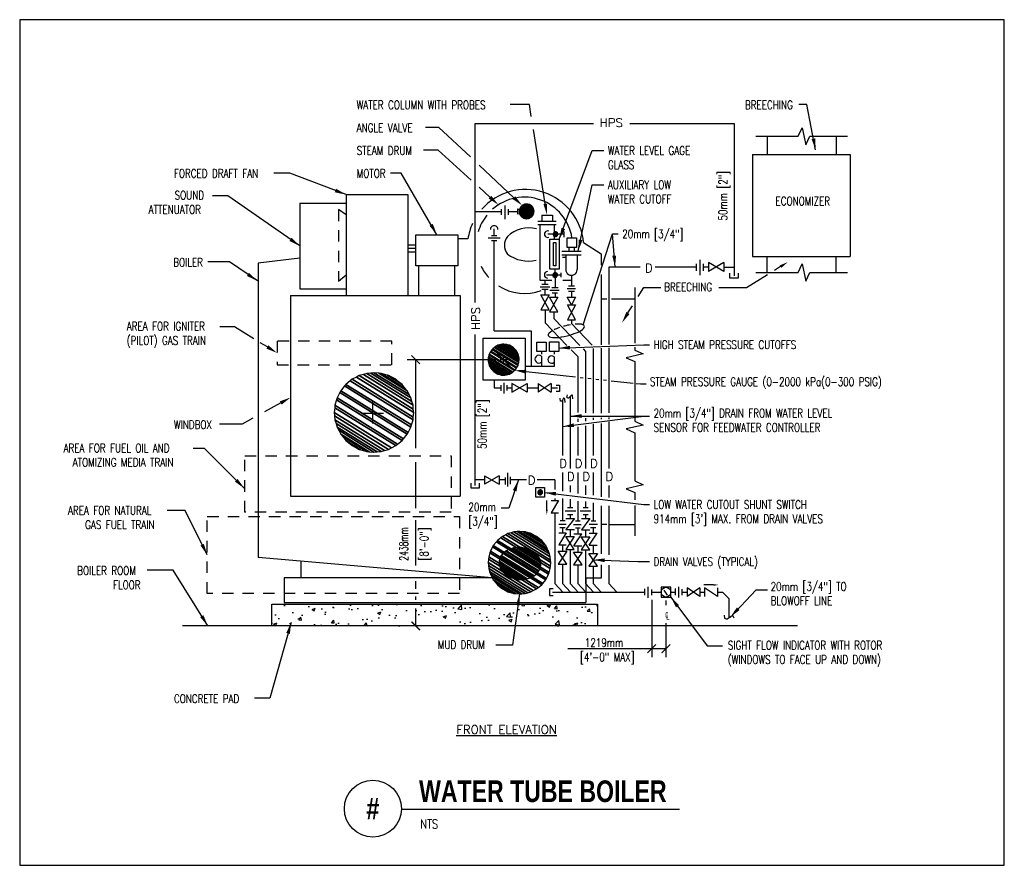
# Model space of a CAD drawing. Header units: inches. Extents: x -1.5 to 9.3, y 0.1 to 9.4.
import ezdxf
from ezdxf.enums import TextEntityAlignment as Align

# ---------------------------------------------------------------- set-up
doc = ezdxf.new("R2010")
doc.units = ezdxf.units.IN
doc.header["$MEASUREMENT"] = 0
doc.linetypes.add('CENTER2', pattern=[1.125, 0.75, -0.125, 0.125, -0.125])
doc.linetypes.add('HIDDEN2', pattern=[0.1875, 0.125, -0.0625])
for name, color, linetype in [('M-DETL-CNTR', 2, 'CENTER2'), ('M-DETL-DIMS', 1, 'Continuous'), ('M-DETL-HEVY', 5, 'Continuous'), ('M-DETL-MEDM', 4, 'Continuous'), ('M-DETL-TEXT', 2, 'Continuous'), ('M-DETL-THIN', 2, 'Continuous')]:
    doc.layers.add(name, color=color, linetype=linetype)
doc.styles.add('BOLD', font='bold.shx', dxfattribs={"width": 0.9})
doc.styles.add('Romans', font='romans.shx', dxfattribs={"width": 0.75})
doc.dimstyles.new('VA-Lead', dxfattribs={"dimtxt": 0.09375, "dimasz": 0.125, "dimexe": 0.125, "dimexo": 0.03125, "dimgap": 0.02, "dimtad": 1, "dimdec": 5, "dimzin": 0, "dimdsep": 46, "dimlunit": 4, "dimtxsty": 'Romans', "dimcen": 0.125, "dimclrd": 256, "dimclre": 256, "dimclrt": 256, "dimadec": 0, "dimazin": 0, "dimtfac": 1, "dimtdec": 5, "dimtofl": 0, "dimtmove": 0, "dimatfit": 3, "dimfxl": 1, "dimfrac": 2, "dimtolj": 1, "dimtzin": 0, "dimlwd": -1, "dimlwe": -1, "dimarcsym": 0})

# ---------------------------------------------------------------- blocks, each defined once
blk = doc.blocks.new('_ArchTick')
at = {"color": 0, "linetype": 'ByBlock', "const_width": 0.15}
blk.add_lwpolyline([(-0.5, -0.5), (0.5, 0.5)], dxfattribs=at)

msp = doc.modelspace()

# ---------------------------------------------------------------- hatches: boundary and pattern name
at = {"layer": 'M-DETL-HEVY'}
h = msp.add_hatch(dxfattribs=at)
h.set_pattern_fill('AR-CONC', color=253, scale=0.05)
h.paths.add_polyline_path([(1.302, 2.991), (4.866, 2.991), (4.866, 2.755), (1.302, 2.755)])

# ---------------------------------------------------------------- linework, layer by layer
at = {"layer": 'M-DETL-CNTR'}
for p, q in [((3.879, 5.669), (3.801, 5.669)), ((3.839, 5.634), (3.839, 5.704)), ((2.405, 5.209), (2.405, 4.971)), ((2.526, 5.079), (2.301, 5.079))]:
    msp.add_line(p, q, dxfattribs=at)
at = {"layer": 'M-DETL-DIMS'}
for p, q in [((3.77, 5.669), (2.783, 5.669)), ((2.877, 4.702), (2.877, 5.669)), ((2.877, 4.043), (2.877, 4.546)), ((2.877, 3.415), (2.877, 3.911)), ((2.877, 3.159), (2.877, 3.246)), ((2.877, 3.04), (2.877, 3.075)), ((5.46, 3.04), (5.46, 2.411)), ((5.616, 3.032), (5.616, 2.981)), ((2.877, 2.755), (2.877, 2.947)), ((3.116, 2.755), (2.783, 2.755)), ((5.616, 2.784), (5.616, 2.411)), ((5.46, 2.505), (4.544, 2.505)), ((5.616, 2.505), (5.46, 2.505))]:
    msp.add_line(p, q, dxfattribs=at)
msp.add_lwpolyline([(9.32, 9.391), (-1.458, 9.391), (-1.458, 0.134), (9.32, 0.134)], close=True, dxfattribs=at)
at = {"layer": 'M-DETL-HEVY'}
for p, q in [((6.725, 8.115), (6.725, 7.916)), ((7.478, 8.115), (7.478, 7.916)), ((6.562, 7.916), (6.562, 6.8)), ((6.562, 7.916), (7.631, 7.916)), ((7.631, 7.916), (7.631, 6.8)), ((2.115, 7.476), (2.79, 7.476)), ((2.115, 7.476), (2.115, 6.37)), ((2.79, 7.476), (2.79, 6.37)), ((1.609, 7.383), (2.115, 7.383)), ((1.609, 7.383), (1.609, 6.445)), ((2.879, 6.924), (2.795, 6.924)), ((3.448, 6.992), (3.338, 6.992)), ((4.714, 6.951), (4.906, 6.827)), ((2.879, 6.847), (2.795, 6.847)), ((2.879, 6.885), (2.797, 6.885)), ((4.906, 6.827), (4.906, 6.702)), ((6.562, 6.8), (7.631, 6.8)), ((6.725, 6.623), (6.725, 6.8)), ((7.478, 6.623), (7.478, 6.8)), ((1.609, 6.779), (1.152, 6.726)), ((1.152, 6.726), (1.152, 3.502)), ((2.907, 6.697), (2.907, 6.37)), ((3.303, 6.697), (3.303, 6.37)), ((4.906, 6.603), (4.906, 5.831)), ((1.508, 6.37), (1.508, 4.176)), ((1.508, 6.37), (3.364, 6.37)), ((1.609, 6.445), (2.115, 6.445)), ((3.364, 6.37), (3.364, 4.176)), ((4.969, 6.333), (4.906, 6.333)), ((5.271, 6.333), (5.019, 6.333)), ((4.906, 5.794), (4.906, 5.085)), ((4.906, 5.033), (4.906, 5.019)), ((4.906, 4.969), (4.906, 4.168)), ((1.508, 4.176), (3.364, 4.176)), ((4.906, 4.07), (4.906, 3.545)), ((4.969, 3.865), (4.906, 3.865)), ((4.99, 3.865), (5.271, 3.865)), ((3.713, 3.282), (1.152, 3.502)), ((1.621, 3.462), (1.621, 3.282)), ((4.906, 3.422), (4.906, 3.278)), ((1.437, 3.282), (1.437, 3.01)), ((3.713, 3.282), (1.437, 3.282)), ((4.906, 3.278), (4.741, 3.278)), ((4.741, 3.278), (4.741, 3.01)), ((1.302, 2.755), (1.302, 2.991)), ((1.302, 2.991), (4.866, 2.991)), ((1.437, 3.01), (4.741, 3.01)), ((4.866, 2.991), (4.866, 2.755)), ((7.055, 2.755), (0.325, 2.755))]:
    msp.add_line(p, q, dxfattribs=at)
msp.add_lwpolyline([(2.879, 7.037), (3.338, 7.037), (3.338, 6.697), (2.879, 6.697)], close=True, dxfattribs=at)
for points in [[(5.274, 6.458), (5.274, 5.851)], [(5.274, 5.807), (5.274, 5.774), (5.367, 5.732), (5.18, 5.69), (5.274, 5.648), (5.274, 5.206)], [(5.274, 5.206), (5.274, 4.995), (5.367, 4.953), (5.18, 4.911), (5.274, 4.869), (5.274, 4.677)], [(5.274, 4.677), (5.274, 4.341), (5.367, 4.299), (5.18, 4.257), (5.274, 4.215), (5.274, 4.136)], [(5.274, 4.073), (5.274, 3.74)]]:
    msp.add_lwpolyline(points, dxfattribs=at)
for centre, radius, start, end in [((4.079, 6.894), 0.638, 5.0754, 138.5582), ((4.067, 6.921), 0.527, 8.9077, 131.3709), ((4.067, 6.921), 0.527, 141.448, 163.764), ((4.079, 6.894), 0.638, 155.2984, 171.1474), ((4.006, 6.921), 0.158, 142.394, 217.606), ((4.114, 6.775), 0.336, 75.1862, 133.8252), ((4.108, 7.126), 0.377, 233.0454, 283.6261), ((4.067, 6.921), 0.527, 205.8679, 222.1122), ((4.067, 6.921), 0.527, 237.5367, 290.402)]:
    msp.add_arc(centre, radius, start, end, dxfattribs=at)
at = {"layer": 'M-DETL-MEDM'}
for p, q in [((3.527, 8.255), (4.824, 8.255)), ((3.527, 6.295), (3.527, 8.255)), ((5.221, 8.255), (6.364, 8.255)), ((6.364, 8.255), (6.364, 6.587)), ((3.852, 7.356), (3.852, 7.206)), ((3.527, 7.292), (3.814, 7.292)), ((3.814, 7.317), (3.814, 7.253)), ((3.889, 7.317), (3.889, 7.253)), ((3.889, 7.292), (3.992, 7.292)), ((3.992, 7.32), (3.992, 7.264)), ((3.992, 7.32), (4.013, 7.314)), ((3.992, 7.264), (4.013, 7.27)), ((4.258, 7.251), (4.258, 7.182)), ((4.258, 7.251), (4.374, 7.251)), ((4.374, 7.251), (4.374, 7.182)), ((4.413, 7.182), (4.214, 7.182)), ((4.413, 7.144), (4.214, 7.144)), ((4.236, 7.144), (4.236, 6.54)), ((4.392, 7.144), (4.392, 7.061)), ((3.707, 7.03), (3.766, 7.03)), ((3.736, 7.03), (3.736, 7.101)), ((4.325, 7.047), (4.383, 7.047)), ((4.393, 7.023), (4.393, 6.988)), ((4.432, 7.047), (4.5, 7.047)), ((4.5, 7.071), (4.5, 7.01)), ((3.672, 7.002), (3.801, 7.002)), ((3.707, 6.974), (3.766, 6.974)), ((3.736, 5.985), (3.736, 6.974)), ((4.478, 6.858), (4.687, 6.858)), ((4.478, 6.816), (4.687, 6.816)), ((4.52, 6.816), (4.52, 6.659)), ((4.555, 6.898), (4.555, 6.858)), ((4.611, 6.898), (4.611, 6.858)), ((4.644, 6.816), (4.644, 6.655)), ((4.52, 6.789), (4.485, 6.789)), ((5.335, 6.683), (4.99, 6.683)), ((4.99, 6.683), (4.99, 5.835)), ((5.948, 6.683), (5.498, 6.683)), ((5.948, 6.72), (5.948, 6.643)), ((5.986, 6.762), (5.986, 6.595)), ((6.023, 6.72), (6.023, 6.68)), ((6.082, 6.683), (6.023, 6.683)), ((6.082, 6.733), (6.082, 6.633)), ((6.25, 6.733), (6.082, 6.633)), ((6.25, 6.633), (6.082, 6.733)), ((6.25, 6.733), (6.25, 6.633)), ((6.25, 6.683), (6.364, 6.683)), ((4.309, 6.598), (4.378, 6.598)), ((4.4, 6.661), (4.4, 6.62)), ((4.429, 6.598), (4.465, 6.598)), ((4.465, 6.621), (4.465, 6.574)), ((4.582, 6.593), (4.582, 6.476)), ((6.023, 6.677), (6.023, 6.64)), ((6.312, 6.617), (6.312, 6.565)), ((6.412, 6.565), (6.412, 6.617)), ((4.236, 6.54), (4.366, 6.54)), ((4.241, 6.468), (4.346, 6.468)), ((4.259, 6.496), (4.328, 6.496)), ((4.294, 6.496), (4.294, 6.54)), ((4.402, 6.57), (4.402, 6.458)), ((4.488, 6.54), (4.582, 6.54)), ((4.55, 6.476), (4.614, 6.476)), ((6.312, 6.565), (6.412, 6.565)), ((4.248, 6.378), (4.339, 6.378)), ((4.339, 6.378), (4.248, 6.214)), ((4.339, 6.214), (4.248, 6.378)), ((4.259, 6.44), (4.328, 6.44)), ((4.294, 6.378), (4.294, 6.44)), ((4.344, 6.43), (4.449, 6.43)), ((4.369, 6.458), (4.435, 6.458)), ((4.372, 6.402), (4.431, 6.402)), ((4.402, 6.402), (4.402, 6.355)), ((4.534, 6.448), (4.627, 6.448)), ((4.55, 6.42), (4.614, 6.42)), ((4.582, 6.42), (4.582, 6.352)), ((4.343, 6.355), (4.434, 6.355)), ((4.434, 6.355), (4.343, 6.191)), ((4.434, 6.191), (4.343, 6.355)), ((4.536, 6.352), (4.628, 6.352)), ((4.582, 6.27), (4.536, 6.352)), ((4.537, 6.27), (4.628, 6.27)), ((4.628, 6.27), (4.537, 6.106)), ((4.628, 6.106), (4.537, 6.27)), ((4.628, 6.352), (4.582, 6.27)), ((4.248, 6.214), (4.339, 6.214)), ((4.294, 6.214), (4.294, 6.072)), ((4.343, 6.191), (4.434, 6.191)), ((4.388, 6.191), (4.388, 6.12)), ((4.533, 5.825), (4.294, 6.072)), ((4.388, 6.12), (4.675, 5.823)), ((4.537, 6.106), (4.628, 6.106)), ((4.583, 6.106), (4.583, 6.065)), ((4.583, 6.065), (4.807, 5.828)), ((3.527, 4.29), (3.527, 5.946)), ((3.736, 5.985), (4.14, 5.985)), ((4.14, 5.985), (4.14, 5.593)), ((3.916, 5.592), (3.72, 5.789)), ((4.253, 5.757), (4.253, 5.729)), ((4.391, 5.76), (4.391, 5.729)), ((4.652, 5.702), (4.579, 5.777)), ((4.71, 5.787), (4.737, 5.76)), ((4.737, 5.76), (4.737, 5.088)), ((4.821, 5.791), (4.821, 5.084)), ((4.99, 5.797), (4.99, 5.088)), ((4.253, 5.709), (4.253, 5.593)), ((4.391, 5.7), (4.391, 5.593)), ((4.652, 5.702), (4.652, 5.092)), ((4.391, 5.593), (4.075, 5.593)), ((3.735, 5.443), (3.735, 5.361)), ((3.842, 5.416), (3.842, 5.3)), ((3.875, 5.391), (3.875, 5.33)), ((3.929, 5.409), (3.929, 5.314)), ((3.929, 5.314), (4.098, 5.409)), ((4.098, 5.314), (3.929, 5.409)), ((4.098, 5.409), (4.098, 5.314)), ((4.219, 5.409), (4.219, 5.314)), ((4.359, 5.409), (4.219, 5.314)), ((4.219, 5.409), (4.359, 5.314)), ((4.359, 5.409), (4.359, 5.314)), ((4.413, 5.391), (4.451, 5.391)), ((4.451, 5.391), (4.451, 5.321)), ((3.735, 5.361), (3.81, 5.361)), ((3.81, 5.389), (3.81, 5.329)), ((3.875, 5.361), (3.929, 5.361)), ((4.098, 5.361), (4.219, 5.361)), ((4.359, 5.361), (4.428, 5.361)), ((4.451, 5.321), (4.413, 5.321)), ((4.484, 5.229), (4.484, 4.62)), ((4.568, 5.267), (4.568, 4.476)), ((4.652, 5.021), (4.652, 4.99)), ((4.737, 5.027), (4.737, 4.996)), ((4.821, 5.032), (4.821, 5.01)), ((4.821, 4.964), (4.821, 4.62)), ((4.99, 5.037), (4.99, 5.019)), ((4.99, 4.99), (4.99, 4.476)), ((4.652, 4.935), (4.652, 4.62)), ((4.737, 4.946), (4.737, 4.476)), ((3.883, 4.429), (3.883, 4.351)), ((4.484, 4.435), (4.484, 4.23)), ((4.652, 4.435), (4.652, 4.203)), ((4.821, 4.435), (4.821, 4.185)), ((3.479, 4.319), (3.479, 4.265)), ((3.631, 4.353), (3.527, 4.353)), ((3.576, 4.265), (3.576, 4.319)), ((3.631, 4.397), (3.631, 4.308)), ((3.791, 4.397), (3.631, 4.308)), ((3.631, 4.397), (3.791, 4.308)), ((3.791, 4.397), (3.791, 4.308)), ((3.855, 4.353), (3.791, 4.353)), ((3.855, 4.378), (3.855, 4.303)), ((3.883, 4.351), (3.883, 4.279)), ((3.911, 4.386), (3.911, 4.306)), ((4.091, 4.353), (3.911, 4.353)), ((4.399, 4.353), (4.208, 4.353)), ((4.399, 4.353), (4.399, 4.249)), ((3.479, 4.265), (3.576, 4.265)), ((4.568, 4.291), (4.568, 4.218)), ((4.737, 4.291), (4.737, 4.191)), ((4.99, 4.291), (4.99, 4.16)), ((4.312, 4.027), (4.312, 4.127)), ((4.36, 4.126), (4.439, 4.126)), ((4.439, 4.126), (4.36, 3.994)), ((4.399, 4.151), (4.399, 4.126)), ((4.484, 4.151), (4.484, 3.904)), ((4.568, 4.141), (4.568, 4.047)), ((4.652, 4.122), (4.652, 3.904)), ((4.737, 4.118), (4.737, 4.047)), ((4.821, 4.103), (4.821, 3.902)), ((4.36, 3.994), (4.439, 3.994)), ((4.399, 3.994), (4.399, 3.219)), ((4.629, 4.01), (4.513, 4.01)), ((4.596, 4.047), (4.54, 4.047)), ((4.795, 4.009), (4.679, 4.009)), ((4.765, 4.047), (4.709, 4.047)), ((4.99, 4.07), (4.99, 3.532)), ((4.514, 3.904), (4.458, 3.904)), ((4.522, 3.93), (4.614, 3.93)), ((4.614, 3.93), (4.522, 3.809)), ((4.596, 3.972), (4.54, 3.972)), ((4.568, 3.972), (4.568, 3.93)), ((4.628, 3.904), (4.677, 3.904)), ((4.691, 3.929), (4.783, 3.929)), ((4.783, 3.929), (4.691, 3.807)), ((4.765, 3.972), (4.709, 3.972)), ((4.737, 3.972), (4.737, 3.929)), ((4.85, 3.902), (4.796, 3.902)), ((4.525, 3.866), (4.443, 3.866)), ((4.443, 3.774), (4.524, 3.774)), ((4.524, 3.774), (4.443, 3.643)), ((4.512, 3.829), (4.456, 3.829)), ((4.484, 3.829), (4.484, 3.774)), ((4.522, 3.809), (4.614, 3.809)), ((4.568, 3.809), (4.568, 3.733)), ((4.603, 3.866), (4.689, 3.866)), ((4.628, 3.829), (4.677, 3.829)), ((4.652, 3.829), (4.652, 3.761)), ((4.691, 3.807), (4.783, 3.807)), ((4.737, 3.807), (4.737, 3.729)), ((4.866, 3.865), (4.777, 3.865)), ((4.849, 3.827), (4.791, 3.827)), ((4.821, 3.827), (4.821, 3.771)), ((4.52, 3.733), (4.613, 3.733)), ((4.613, 3.733), (4.52, 3.592)), ((4.613, 3.592), (4.52, 3.733)), ((4.608, 3.761), (4.697, 3.761)), ((4.608, 3.63), (4.697, 3.761)), ((4.69, 3.729), (4.784, 3.729)), ((4.784, 3.729), (4.69, 3.589)), ((4.784, 3.589), (4.69, 3.729)), ((4.775, 3.771), (4.864, 3.771)), ((4.775, 3.639), (4.864, 3.771)), ((4.437, 3.573), (4.531, 3.573)), ((4.531, 3.573), (4.437, 3.432)), ((4.531, 3.432), (4.437, 3.573)), ((4.443, 3.643), (4.524, 3.643)), ((4.484, 3.643), (4.484, 3.573)), ((4.52, 3.592), (4.613, 3.592)), ((4.568, 3.592), (4.568, 3.219)), ((4.606, 3.562), (4.699, 3.562)), ((4.699, 3.562), (4.606, 3.422)), ((4.699, 3.422), (4.606, 3.562)), ((4.608, 3.63), (4.697, 3.63)), ((4.652, 3.63), (4.652, 3.562)), ((4.69, 3.589), (4.784, 3.589)), ((4.737, 3.589), (4.737, 3.219)), ((4.775, 3.639), (4.864, 3.639)), ((4.821, 3.639), (4.821, 3.548)), ((4.774, 3.548), (4.868, 3.548)), ((4.868, 3.548), (4.774, 3.408)), ((4.868, 3.408), (4.774, 3.548)), ((4.437, 3.432), (4.531, 3.432)), ((4.484, 3.432), (4.484, 3.219)), ((4.606, 3.422), (4.699, 3.422)), ((4.652, 3.422), (4.652, 3.219)), ((4.774, 3.408), (4.868, 3.408)), ((4.821, 3.408), (4.821, 3.219)), ((4.99, 3.418), (4.99, 3.219)), ((4.381, 3.162), (4.342, 3.162)), ((4.342, 3.162), (4.342, 3.086)), ((4.399, 3.219), (4.487, 3.124)), ((4.484, 3.219), (4.571, 3.124)), ((4.568, 3.219), (4.656, 3.124)), ((4.652, 3.219), (4.74, 3.124)), ((4.737, 3.219), (4.824, 3.124)), ((4.821, 3.219), (4.909, 3.124)), ((4.99, 3.219), (5.077, 3.124)), ((5.385, 3.092), (5.385, 3.162)), ((5.422, 3.062), (5.422, 3.183)), ((5.46, 3.09), (5.46, 3.155)), ((5.634, 3.093), (5.597, 3.147)), ((5.72, 3.093), (5.72, 3.163)), ((5.757, 3.064), (5.757, 3.184)), ((5.795, 3.092), (5.795, 3.156)), ((5.847, 3.172), (5.847, 3.075)), ((5.988, 3.172), (5.847, 3.075)), ((5.988, 3.075), (5.847, 3.172)), ((5.988, 3.172), (5.988, 3.075)), ((6.137, 3.203), (6.031, 3.203)), ((6.039, 3.172), (6.039, 3.075)), ((6.18, 3.075), (6.039, 3.172)), ((6.18, 3.172), (6.18, 3.075)), ((4.342, 3.086), (4.381, 3.086)), ((4.376, 3.124), (5.385, 3.124)), ((5.46, 3.124), (5.563, 3.124)), ((5.669, 3.124), (5.72, 3.124)), ((5.795, 3.124), (5.847, 3.124)), ((5.988, 3.124), (6.039, 3.124)), ((6.18, 3.124), (6.236, 3.124)), ((6.236, 3.124), (6.304, 3.054)), ((6.304, 3.054), (6.304, 2.84))]:
    msp.add_line(p, q, dxfattribs=at)
for points in [[(4.346, 6.988), (4.449, 6.988), (4.449, 6.661), (4.346, 6.661)], [(4.384, 6.951), (4.411, 6.951), (4.411, 6.698), (4.384, 6.698)], [(4.536, 7.002), (4.638, 7.002), (4.638, 6.898), (4.536, 6.898)], [(3.615, 5.904), (4.075, 5.904), (4.075, 5.443), (3.615, 5.443)], [(4.202, 5.861), (4.304, 5.861), (4.304, 5.757), (4.202, 5.757)], [(4.34, 5.864), (4.442, 5.864), (4.442, 5.76), (4.34, 5.76)], [(4.191, 4.271), (4.288, 4.271), (4.288, 4.163), (4.191, 4.163)], [(5.563, 3.071), (5.669, 3.071), (5.669, 3.177), (5.563, 3.177)]]:
    msp.add_lwpolyline(points, close=True, dxfattribs=at)
for points in [[(4.597, 5.24), (4.594, 5.277), (4.594, 5.279), (4.593, 5.28), (4.59, 5.28), (4.585, 5.279), (4.577, 5.276), (4.575, 5.273), (4.557, 5.256), (4.548, 5.246), (4.546, 5.246), (4.543, 5.246), (4.54, 5.247), (4.538, 5.249), (4.534, 5.254), (4.532, 5.259), (4.532, 5.262), (4.534, 5.269), (4.54, 5.283)], [(4.513, 5.199), (4.508, 5.239), (4.507, 5.242), (4.505, 5.244), (4.5, 5.247), (4.496, 5.247), (4.495, 5.246), (4.49, 5.241), (4.483, 5.227), (4.48, 5.217), (4.479, 5.216), (4.477, 5.214), (4.473, 5.214), (4.468, 5.214), (4.466, 5.215), (4.463, 5.216), (4.461, 5.217), (4.461, 5.219), (4.459, 5.24), (4.458, 5.246)], [(6.363, 2.839), (6.353, 2.863), (6.352, 2.864), (6.348, 2.865), (6.344, 2.865), (6.336, 2.861), (6.309, 2.843), (6.297, 2.834), (6.291, 2.831), (6.287, 2.83), (6.279, 2.829), (6.27, 2.831), (6.266, 2.833), (6.263, 2.836), (6.262, 2.839), (6.257, 2.873)]]:
    msp.add_lwpolyline(points, dxfattribs=at)
for centre, radius in [((4.034, 7.292), 0.00234), ((5.616, 3.124), 0.0533)]:
    msp.add_circle(centre, radius, dxfattribs=at)
for centre, radius, start, end in [((3.736, 7.097), 0.039, 354.2243, 185.7757), ((4.323, 7.043), 0.0363, 72.1206, 287.8794), ((4.321, 6.599), 0.0359, 90, 270), ((4.582, 6.655), 0.0621, 176.1529, 0), ((4.226, 5.675), 0.0431, 52.0184, 307.9816), ((4.364, 5.67), 0.0401, 47.599, 312.401)]:
    msp.add_arc(centre, radius, start, end, dxfattribs=at)
for points in [[(4.303, 4.027), (4.322, 4.027), (4.312, 3.97)], [(6.137, 3.212), (6.137, 3.194), (6.194, 3.203)]]:
    msp.add_solid(points, dxfattribs=at)
at = {"layer": 'M-DETL-TEXT', "extrusion": (0, 0, -1)}
for p, q in [((4.121, 8.462), (3.912, 8.462)), ((4.142, 8.331), (4.121, 8.462)), ((3.13, 8.212), (2.983, 8.212)), ((3.476, 7.889), (3.13, 8.212)), ((4.296, 7.374), (4.165, 8.189)), ((3.124, 7.962), (2.964, 7.962)), ((3.485, 7.634), (3.124, 7.962)), ((3.952, 7.442), (3.571, 7.799)), ((3.69, 7.448), (3.571, 7.556))]:
    msp.add_line(p, q, dxfattribs=at)
at = {"layer": 'M-DETL-TEXT'}
for p, q in [((4.71, 6.05), (5.03, 7.045)), ((2.721, 0.749), (5.766, 0.749))]:
    msp.add_line(p, q, dxfattribs=at)
for points in [[(6.6, 8.115), (7.065, 8.115), (7.107, 8.208), (7.149, 8.021), (7.191, 8.115), (7.603, 8.115)], [(6.6, 6.623), (7.065, 6.623), (7.107, 6.717), (7.149, 6.529), (7.191, 6.623), (7.603, 6.623)], [(6.87, 6.688), (6.803, 6.646)], [(6.727, 6.599), (6.498, 6.457), (6.195, 6.457)], [(5.312, 6.361), (5.373, 6.458), (5.562, 6.458)], [(5.2, 6.18), (5.25, 6.26)], [(4.085, 5.538), (4.627, 5.48)], [(4.678, 5.474), (4.711, 5.471)], [(4.762, 5.465), (4.796, 5.462)], [(4.847, 5.456), (4.88, 5.453)], [(4.931, 5.447), (4.964, 5.443)], [(5.015, 5.438), (5.259, 5.412)], [(5.292, 5.408), (5.336, 5.403), (5.398, 5.403)]]:
    msp.add_lwpolyline(points, dxfattribs=at)
at = {"layer": 'M-DETL-TEXT', "extrusion": (0, 0, -1)}
for points in [[(-1.107, 5.897), (-0.892, 6.027), (-0.733, 6.028)], [(-1.253, 5.808), (-1.176, 5.855)], [(-1.399, 5.195), (-1.223, 5.098)], [(-1.095, 5.027), (-0.978, 4.962), (-0.731, 4.962)]]:
    msp.add_lwpolyline(points, dxfattribs=at)
at = {"layer": 'M-DETL-TEXT'}
msp.add_circle((2.408, 0.754), 0.312, dxfattribs=at)
for start_param, end_param in [(2.410774, 7.265302), (1.61093, 1.652621), (1.272287, 1.61093), (1.894098, 2.246469)]:
    msp.add_ellipse((4.526, 5.985), major_axis=(0.198, 0.051), ratio=0.272215, start_param=start_param, end_param=end_param, dxfattribs=at)
at = {"layer": 'M-DETL-TEXT', "extrusion": (0, 0, -1)}
for points in [[(-3.676, 7.432), (-3.783, 7.364), (-3.704, 7.463)], [(-3.937, 7.427), (-4.043, 7.357), (-3.966, 7.458)], [(-4.275, 7.371), (-4.316, 7.251), (-4.316, 7.378)], [(-1.243, 5.79), (-1.36, 5.743), (-1.264, 5.826)], [(-1.409, 5.177), (-1.508, 5.255), (-1.389, 5.213)]]:
    msp.add_solid(points, dxfattribs=at)
at = {"layer": 'M-DETL-TEXT'}
for points in [[(6.862, 6.701), (6.95, 6.737), (6.879, 6.674)], [(5.218, 6.169), (5.135, 6.073), (5.183, 6.191)], [(4.082, 5.517), (3.96, 5.552), (4.087, 5.559)]]:
    msp.add_solid(points, dxfattribs=at)
at = {"layer": 'M-DETL-THIN', "linetype": 'HIDDEN2'}
for p, q in [((2.115, 7.253), (2.033, 7.312)), ((2.033, 7.312), (2.033, 6.53)), ((2.033, 6.53), (2.115, 6.596)), ((1.36, 5.872), (1.36, 5.614)), ((2.616, 5.872), (1.36, 5.872)), ((2.616, 5.614), (2.616, 5.872)), ((1.36, 5.614), (2.616, 5.614)), ((1.007, 3.999), (1.007, 4.616)), ((1.007, 4.616), (3.266, 4.616)), ((3.266, 4.616), (3.266, 3.999)), ((3.266, 3.999), (1.007, 3.999)), ((0.596, 3.11), (0.596, 3.951)), ((0.596, 3.951), (3.357, 3.951)), ((3.357, 3.951), (3.357, 3.11)), ((3.357, 3.11), (0.596, 3.11))]:
    msp.add_line(p, q, dxfattribs=at)

# ---------------------------------------------------------------- block references
at = {"layer": 'M-DETL-DIMS', "xscale": 0.09375, "yscale": 0.09375, "zscale": 0.09375}
for p, rotation in [((2.877, 5.669), 90), ((2.877, 2.755), 270), ((5.46, 2.505), 180)]:
    msp.add_blockref('_ArchTick', p, dxfattribs=dict(at, rotation=rotation))
msp.add_blockref('_ArchTick', (5.616, 2.505), dxfattribs=at)

# ---------------------------------------------------------------- texts
at = {"layer": 'M-DETL-DIMS', "width": 0.5502, "attachment_point": 2, "rotation": 90, "style": 'Romans'}
for s, insert, char_height in [('{\\W0.65;2438mm}', (2.699, 3.651), 0.09375), ('[8\'-0"]', (2.922, 3.651), 0.0938)]:
    msp.add_mtext(s, dxfattribs=dict(at, insert=insert, char_height=char_height))
at = {"layer": 'M-DETL-DIMS', "attachment_point": 5, "style": 'Romans'}
for s, insert, char_height in [('\\A1;℄', (5.625, 2.874), 0.0938), ('\\A1;1219mm', (4.939, 2.571), 0.0938), ('[4\'-0" MAX]', (4.974, 2.398), 0.09375)]:
    msp.add_mtext(s, dxfattribs=dict(at, insert=insert, char_height=char_height))
at = {"layer": 'M-DETL-MEDM', "style": 'Romans'}
for p in [(5.428, 6.672), (4.491, 4.533), (4.66, 4.533), (4.828, 4.533), (4.575, 4.39), (4.744, 4.39), (4.997, 4.39), (4.146, 4.349)]:
    msp.add_text('D', height=0.0938, dxfattribs=at).set_placement(p, align=Align.MIDDLE)
at = {"layer": 'M-DETL-TEXT', "style": 'Romans'}
for s, height, p in [('HPS', 0.0938, (5.018, 8.263)), ('%%UFRONT ELEVATION', 0.09375, (3.872, 1.62))]:
    msp.add_text(s, height=height, dxfattribs=at).set_placement(p, align=Align.MIDDLE)
msp.add_text('HPS', height=0.0938, rotation=90, dxfattribs=at).set_placement((3.533, 6.12), align=Align.MIDDLE)
at = {"layer": 'M-DETL-TEXT', "width": 0.8}
for s, height, style, p in [('WATER TUBE BOILER', 0.23622, 'BOLD', (2.914, 0.827)), ('NTS', 0.0984, 'Romans', (2.928, 0.537))]:
    msp.add_text(s, height=height, dxfattribs=dict(at, style=style)).set_placement(p)
at = {"layer": 'M-DETL-TEXT', "style": 'BOLD', "width": 0.8}
msp.add_text('#', height=0.236, dxfattribs=at).set_placement((2.408, 0.754), align=Align.MIDDLE)
at = {"layer": 'M-DETL-TEXT', "attachment_point": 1, "style": 'Romans'}
for s, insert, char_height, width in [('WATER COLUMN WITH PROBES', (2.231, 8.505), 0.09375, 2.13962), ('BREECHING', (6.481, 8.505), 0.0938, 0.7877), ('ANGLE VALVE', (2.231, 8.255), 0.09375, 0.94627), ('STEAM DRUM', (2.231, 8.005), 0.0938, 0.99294), ('WATER LEVEL GAGE GLASS', (4.981, 8.005), 0.09375, 0.97973), ('FORCED DRAFT FAN', (0.231, 7.755), 0.09375, 1.42128), ('MOTOR', (2.231, 7.755), 0.0938, 0.49442), ('AUXILIARY LOW WATER CUTOFF', (4.981, 7.63), 0.09375, 1.08681), ('\\pi0.21221;SOUND \\P\\pi-0.07239;ATTENUATOR', (0.026, 7.516), 0.09375, 0.55038), ('ECONOMIZER', (6.816, 7.452), 0.0938, 0.97421), ('20mm [3/4"]', (5.138, 7.092), 0.09375, 0.65483), ('BOILER', (0.223, 6.782), 0.0938, 0.45089), ('BREECHING', (5.597, 6.511), 0.0938, 0.78821), ('AREA FOR IGNITER (PILOT) GAS TRAIN', (-0.286, 6.082), 0.09375, 1.10695), ('HIGH STEAM PRESSURE CUTOFFS', (5.481, 5.88), 0.09375, 2.15), ('STEAM PRESSURE GAUGE (0-2000 kPa(0-300 PSIG)', (5.441, 5.474), 0.09375, 2.90141), ('20mm [3/4"] DRAIN FROM WATER LEVEL SENSOR FOR FEEDWATER CONTROLLER', (5.481, 5.13), 0.09375, 2.15), ('WINDBOX', (0.231, 5.005), 0.0938, 0.59375), ('\\pi0.10728;AREA FOR FUEL OIL AND \\P\\pi0.20772;ATOMIZING MEDIA TRAIN', (-1.085, 4.748), 0.09375, 1.44991), ('20mm [3/4"]', (3.454, 4.103), 0.09375, 0.53571), ("LOW WATER CUTOUT SHUNT SWITCH 914mm [3'] MAX. FROM DRAIN VALVES", (5.481, 4.13), 0.09375, 2.15), ('\\pi0.036038;AREA FOR NATURAL \\P\\pi0.22354;GAS FUEL TRAIN', (-0.965, 4.066), 0.09375, 1.07733), ('DRAIN VALVES (TYPICAL)', (5.481, 3.505), 0.09375, 1.74356), ('\\pi0.27582;BOILER ROOM \\P\\pi0.66757;FLOOR', (-1.104, 3.407), 0.09375, 0.97895), ('20mm [3/4"] TO BLOWOFF LINE', (6.762, 3.233), 0.09375, 1.15), ('MUD DRUM', (3.118, 2.596), 0.0938, 0.75), ('SIGHT FLOW INDICATOR WITH ROTOR (WINDOWS TO FACE UP AND DOWN)', (6.294, 2.59), 0.09375, 1.87037), ('CONCRETE PAD', (0.231, 2.005), 0.09375, 1.10203)]:
    msp.add_mtext(s, dxfattribs=dict(at, insert=insert, char_height=char_height, width=width))
at = {"layer": 'M-DETL-TEXT', "char_height": 0.0938, "attachment_point": 1, "rotation": 90, "style": 'Romans'}
for insert, width in [((6.193, 7.192), 0.80393), ((3.558, 4.691), 0.91239)]:
    msp.add_mtext('50mm [2"]', dxfattribs=dict(at, insert=insert, width=width))

# ---------------------------------------------------------------- meshes
at = {"layer": 'M-DETL-HEVY'}
mesh = msp.add_polyface(dxfattribs=at)
corners = [(2.183, 4.728), (2.141, 4.761), (2.26, 4.687), (2.113, 4.784), (2.277, 4.683), (2.078, 4.827), (2.341, 4.664), (2.057, 4.854), (2.366, 4.662), (2.035, 4.896), (2.42, 4.657), (2.016, 4.931), (2.454, 4.66), (2.005, 4.971), (2.499, 4.664), (1.993, 5.012), (2.537, 4.675), (1.989, 5.054), (2.58, 4.687), (1.986, 5.091), (2.611, 4.703), (1.991, 5.142), (2.658, 4.728), (1.993, 5.17), (2.679, 4.745), (2.01, 5.229), (2.728, 4.784), (2.016, 5.251), (2.742, 4.802), (2.047, 5.31), (2.784, 4.854), (2.057, 5.329), (2.794, 4.872), (2.099, 5.381), (2.824, 4.931), (2.113, 5.399), (2.831, 4.954), (2.161, 5.438), (2.848, 5.012), (2.183, 5.455), (2.85, 5.041), (2.855, 5.091), (2.229, 5.479), (2.855, 5.091), (2.851, 5.129), (2.26, 5.495), (2.848, 5.17), (2.304, 5.508), (2.836, 5.212), (2.341, 5.519), (2.824, 5.251), (2.387, 5.523), (2.806, 5.287), (2.42, 5.526), (2.784, 5.329), (2.475, 5.521), (2.763, 5.355), (2.499, 5.519), (2.728, 5.399), (2.564, 5.5), (2.699, 5.421), (2.58, 5.495), (2.658, 5.455)]
mesh.append_faces([[corners[k] for k in face] for face in [(0, 0, 2, 1), (1, 2, 4, 3), (3, 4, 6, 5), (5, 6, 8, 7), (7, 8, 10, 9), (9, 10, 12, 11), (11, 12, 14, 13), (13, 14, 16, 15), (15, 16, 18, 17), (17, 18, 20, 19), (19, 20, 22, 21), (21, 22, 24, 23), (23, 24, 26, 25), (25, 26, 28, 27), (27, 28, 30, 29), (29, 30, 32, 31), (31, 32, 34, 33), (33, 34, 36, 35), (35, 36, 38, 37), (37, 38, 40, 39), (39, 40, 43, 42), (42, 41, 44, 45), (45, 44, 46, 47), (47, 46, 48, 49), (49, 48, 50, 51), (51, 50, 52, 53), (53, 52, 54, 55), (55, 54, 56, 57), (57, 56, 58, 59), (59, 58, 60, 61), (61, 60, 62, 62)]], dxfattribs={"vtx0": -1, "vtx2": -1})
mesh = msp.add_polyface(dxfattribs=at)
corners = [(3.826, 3.16), (3.793, 3.186), (3.887, 3.128), (3.771, 3.204), (3.9, 3.124), (3.743, 3.239), (3.951, 3.11), (3.726, 3.259), (3.97, 3.108), (3.709, 3.293), (4.013, 3.104), (3.695, 3.321), (4.04, 3.107), (3.686, 3.352), (4.076, 3.11), (3.676, 3.384), (4.105, 3.118), (3.673, 3.417), (4.139, 3.128), (3.671, 3.447), (4.164, 3.141), (3.674, 3.486), (4.201, 3.16), (3.676, 3.509), (4.218, 3.174), (3.69, 3.555), (4.256, 3.204), (3.695, 3.573), (4.267, 3.218), (3.719, 3.62), (4.3, 3.259), (3.726, 3.634), (4.308, 3.274), (3.76, 3.675), (4.332, 3.321), (3.771, 3.689), (4.337, 3.338), (3.809, 3.72), (4.35, 3.384), (3.826, 3.734), (4.352, 3.407), (4.356, 3.447), (3.863, 3.753), (4.356, 3.447), (4.353, 3.476), (3.887, 3.765), (4.35, 3.509), (3.921, 3.775), (4.341, 3.542), (3.951, 3.784), (4.332, 3.573), (3.987, 3.787), (4.317, 3.601), (4.013, 3.789), (4.3, 3.634), (4.056, 3.786), (4.283, 3.655), (4.076, 3.784), (4.256, 3.689), (4.127, 3.769), (4.233, 3.707), (4.139, 3.765), (4.201, 3.734)]
mesh.append_faces([[corners[k] for k in face] for face in [(0, 0, 2, 1), (1, 2, 4, 3), (3, 4, 6, 5), (5, 6, 8, 7), (7, 8, 10, 9), (9, 10, 12, 11), (11, 12, 14, 13), (13, 14, 16, 15), (15, 16, 18, 17), (17, 18, 20, 19), (19, 20, 22, 21), (21, 22, 24, 23), (23, 24, 26, 25), (25, 26, 28, 27), (27, 28, 30, 29), (29, 30, 32, 31), (31, 32, 34, 33), (33, 34, 36, 35), (35, 36, 38, 37), (37, 38, 40, 39), (39, 40, 43, 42), (42, 41, 44, 45), (45, 44, 46, 47), (47, 46, 48, 49), (49, 48, 50, 51), (51, 50, 52, 53), (53, 52, 54, 55), (55, 54, 56, 57), (57, 56, 58, 59), (59, 58, 60, 61), (61, 60, 62, 62)]], dxfattribs={"vtx0": -1, "vtx2": -1})
mesh = msp.add_polyface(dxfattribs=at)
corners = [(3.876, 3.306), (3.854, 3.324), (3.914, 3.286), (3.844, 3.331), (3.92, 3.284), (3.824, 3.354), (3.956, 3.272), (3.818, 3.361), (3.963, 3.271), (3.803, 3.386), (4.001, 3.264), (3.8, 3.393), (4.008, 3.264), (3.792, 3.42), (4.046, 3.263), (3.79, 3.427), (4.053, 3.264), (3.789, 3.455), (4.09, 3.269), (3.789, 3.462), (4.097, 3.271), (3.795, 3.489), (4.131, 3.281), (3.797, 3.495), (4.138, 3.284), (3.81, 3.521), (4.168, 3.299), (3.813, 3.527), (4.174, 3.303), (3.833, 3.55), (4.199, 3.323), (3.837, 3.555), (4.204, 3.328), (3.863, 3.574), (4.223, 3.351), (3.868, 3.578), (4.226, 3.356), (3.899, 3.593), (4.24, 3.382), (3.905, 3.596), (4.241, 3.388), (4.247, 3.416), (3.94, 3.607), (4.247, 3.416), (4.247, 3.422), (3.947, 3.609), (4.246, 3.45), (3.983, 3.613), (4.245, 3.457), (3.991, 3.614), (4.237, 3.484), (4.028, 3.613), (4.233, 3.491), (4.036, 3.613), (4.219, 3.516), (4.073, 3.606), (4.213, 3.523), (4.08, 3.605), (4.193, 3.546), (4.117, 3.593), (4.183, 3.553), (4.122, 3.591), (4.16, 3.571)]
mesh.append_faces([[corners[k] for k in face] for face in [(0, 0, 2, 1), (1, 2, 4, 3), (3, 4, 6, 5), (5, 6, 8, 7), (7, 8, 10, 9), (9, 10, 12, 11), (11, 12, 14, 13), (13, 14, 16, 15), (15, 16, 18, 17), (17, 18, 20, 19), (19, 20, 22, 21), (21, 22, 24, 23), (23, 24, 26, 25), (25, 26, 28, 27), (27, 28, 30, 29), (29, 30, 32, 31), (31, 32, 34, 33), (33, 34, 36, 35), (35, 36, 38, 37), (37, 38, 40, 39), (39, 40, 43, 42), (42, 41, 44, 45), (45, 44, 46, 47), (47, 46, 48, 49), (49, 48, 50, 51), (51, 50, 52, 53), (53, 52, 54, 55), (55, 54, 56, 57), (57, 56, 58, 59), (59, 58, 60, 61), (61, 60, 62, 62)]], dxfattribs={"vtx0": -1, "vtx2": -1})
at = {"layer": 'M-DETL-MEDM'}
mesh = msp.add_polyface(dxfattribs=at)
corners = [(4.047, 7.225), (4.039, 7.231), (4.061, 7.218), (4.034, 7.236), (4.064, 7.217), (4.027, 7.244), (4.076, 7.213), (4.024, 7.248), (4.081, 7.213), (4.019, 7.256), (4.091, 7.212), (4.016, 7.263), (4.097, 7.213), (4.014, 7.27), (4.106, 7.213), (4.012, 7.278), (4.113, 7.215), (4.011, 7.286), (4.121, 7.218), (4.01, 7.293), (4.126, 7.221), (4.011, 7.302), (4.135, 7.225), (4.012, 7.307), (4.139, 7.228), (4.015, 7.318), (4.148, 7.236), (4.016, 7.322), (4.151, 7.239), (4.022, 7.333), (4.158, 7.248), (4.024, 7.337), (4.16, 7.252), (4.031, 7.346), (4.166, 7.263), (4.034, 7.35), (4.167, 7.267), (4.043, 7.357), (4.17, 7.278), (4.047, 7.36), (4.171, 7.283), (4.172, 7.293), (4.056, 7.365), (4.172, 7.293), (4.171, 7.3), (4.061, 7.368), (4.17, 7.307), (4.069, 7.37), (4.168, 7.315), (4.076, 7.372), (4.166, 7.322), (4.085, 7.373), (4.163, 7.329), (4.091, 7.373), (4.158, 7.337), (4.101, 7.372), (4.155, 7.342), (4.106, 7.372), (4.148, 7.35), (4.118, 7.368), (4.143, 7.354), (4.121, 7.368), (4.135, 7.36)]
mesh.append_faces([[corners[k] for k in face] for face in [(0, 0, 2, 1), (1, 2, 4, 3), (3, 4, 6, 5), (5, 6, 8, 7), (7, 8, 10, 9), (9, 10, 12, 11), (11, 12, 14, 13), (13, 14, 16, 15), (15, 16, 18, 17), (17, 18, 20, 19), (19, 20, 22, 21), (21, 22, 24, 23), (23, 24, 26, 25), (25, 26, 28, 27), (27, 28, 30, 29), (29, 30, 32, 31), (31, 32, 34, 33), (33, 34, 36, 35), (35, 36, 38, 37), (37, 38, 40, 39), (39, 40, 43, 42), (42, 41, 44, 45), (45, 44, 46, 47), (47, 46, 48, 49), (49, 48, 50, 51), (51, 50, 52, 53), (53, 52, 54, 55), (55, 54, 56, 57), (57, 56, 58, 59), (59, 58, 60, 61), (61, 60, 62, 62)]], dxfattribs={"vtx0": -1, "vtx2": -1})
mesh = msp.add_polyface(dxfattribs=at)
corners = [(4.394, 7.022), (4.392, 7.024), (4.398, 7.02), (4.39, 7.025), (4.399, 7.019), (4.388, 7.028), (4.403, 7.018), (4.387, 7.029), (4.404, 7.018), (4.386, 7.031), (4.407, 7.018), (4.384, 7.033), (4.409, 7.018), (4.384, 7.036), (4.412, 7.018), (4.383, 7.038), (4.414, 7.019), (4.383, 7.04), (4.417, 7.02), (4.383, 7.043), (4.418, 7.02), (4.383, 7.045), (4.421, 7.022), (4.383, 7.047), (4.422, 7.023), (4.384, 7.05), (4.425, 7.025), (4.384, 7.052), (4.426, 7.026), (4.386, 7.055), (4.428, 7.029), (4.387, 7.056), (4.429, 7.03), (4.389, 7.059), (4.43, 7.033), (4.39, 7.06), (4.431, 7.035), (4.393, 7.062), (4.432, 7.038), (4.394, 7.063), (4.432, 7.04), (4.432, 7.043), (4.397, 7.065), (4.432, 7.043), (4.432, 7.045), (4.398, 7.065), (4.432, 7.047), (4.401, 7.066), (4.431, 7.049), (4.403, 7.067), (4.43, 7.052), (4.405, 7.067), (4.429, 7.054), (4.407, 7.067), (4.428, 7.056), (4.411, 7.067), (4.427, 7.058), (4.412, 7.067), (4.425, 7.06), (4.416, 7.066), (4.423, 7.061), (4.417, 7.065), (4.421, 7.063)]
mesh.append_faces([[corners[k] for k in face] for face in [(0, 0, 2, 1), (1, 2, 4, 3), (3, 4, 6, 5), (5, 6, 8, 7), (7, 8, 10, 9), (9, 10, 12, 11), (11, 12, 14, 13), (13, 14, 16, 15), (15, 16, 18, 17), (17, 18, 20, 19), (19, 20, 22, 21), (21, 22, 24, 23), (23, 24, 26, 25), (25, 26, 28, 27), (27, 28, 30, 29), (29, 30, 32, 31), (31, 32, 34, 33), (33, 34, 36, 35), (35, 36, 38, 37), (37, 38, 40, 39), (39, 40, 43, 42), (42, 41, 44, 45), (45, 44, 46, 47), (47, 46, 48, 49), (49, 48, 50, 51), (51, 50, 52, 53), (53, 52, 54, 55), (55, 54, 56, 57), (57, 56, 58, 59), (59, 58, 60, 61), (61, 60, 62, 62)]], dxfattribs={"vtx0": -1, "vtx2": -1})
mesh = msp.add_polyface(dxfattribs=at)
corners = [(4.389, 6.574), (4.387, 6.576), (4.394, 6.572), (4.385, 6.578), (4.395, 6.572), (4.383, 6.58), (4.399, 6.57), (4.382, 6.582), (4.4, 6.57), (4.381, 6.584), (4.403, 6.57), (4.38, 6.586), (4.405, 6.57), (4.379, 6.589), (4.408, 6.57), (4.378, 6.591), (4.41, 6.571), (4.378, 6.593), (4.413, 6.572), (4.378, 6.596), (4.415, 6.573), (4.378, 6.599), (4.418, 6.574), (4.378, 6.6), (4.419, 6.575), (4.379, 6.604), (4.422, 6.578), (4.38, 6.605), (4.422, 6.579), (4.381, 6.609), (4.425, 6.582), (4.382, 6.61), (4.426, 6.583), (4.384, 6.613), (4.427, 6.586), (4.385, 6.614), (4.428, 6.588), (4.388, 6.616), (4.429, 6.591), (4.389, 6.617), (4.429, 6.593), (4.429, 6.596), (4.392, 6.619), (4.429, 6.596), (4.429, 6.598), (4.394, 6.62), (4.429, 6.6), (4.397, 6.62), (4.428, 6.603), (4.399, 6.621), (4.427, 6.605), (4.401, 6.621), (4.426, 6.607), (4.403, 6.621), (4.425, 6.61), (4.407, 6.621), (4.424, 6.611), (4.408, 6.621), (4.422, 6.614), (4.412, 6.62), (4.42, 6.615), (4.413, 6.62), (4.418, 6.617)]
mesh.append_faces([[corners[k] for k in face] for face in [(0, 0, 2, 1), (1, 2, 4, 3), (3, 4, 6, 5), (5, 6, 8, 7), (7, 8, 10, 9), (9, 10, 12, 11), (11, 12, 14, 13), (13, 14, 16, 15), (15, 16, 18, 17), (17, 18, 20, 19), (19, 20, 22, 21), (21, 22, 24, 23), (23, 24, 26, 25), (25, 26, 28, 27), (27, 28, 30, 29), (29, 30, 32, 31), (31, 32, 34, 33), (33, 34, 36, 35), (35, 36, 38, 37), (37, 38, 40, 39), (39, 40, 43, 42), (42, 41, 44, 45), (45, 44, 46, 47), (47, 46, 48, 49), (49, 48, 50, 51), (51, 50, 52, 53), (53, 52, 54, 55), (55, 54, 56, 57), (57, 56, 58, 59), (59, 58, 60, 61), (61, 60, 62, 62)]], dxfattribs={"vtx0": -1, "vtx2": -1})
mesh = msp.add_polyface(dxfattribs=at)
corners = [(3.747, 5.527), (3.731, 5.54), (3.777, 5.511), (3.72, 5.549), (3.783, 5.509), (3.706, 5.566), (3.809, 5.502), (3.698, 5.576), (3.818, 5.501), (3.689, 5.593), (3.839, 5.499), (3.682, 5.607), (3.853, 5.501), (3.677, 5.622), (3.87, 5.502), (3.673, 5.638), (3.885, 5.506), (3.671, 5.654), (3.902, 5.511), (3.67, 5.669), (3.914, 5.518), (3.672, 5.689), (3.932, 5.527), (3.673, 5.7), (3.941, 5.534), (3.679, 5.723), (3.959, 5.549), (3.682, 5.731), (3.965, 5.556), (3.694, 5.754), (3.981, 5.576), (3.698, 5.762), (3.985, 5.583), (3.714, 5.782), (3.997, 5.607), (3.72, 5.789), (4, 5.615), (3.738, 5.804), (4.006, 5.638), (3.747, 5.811), (4.007, 5.649), (4.009, 5.669), (3.765, 5.82), (4.009, 5.669), (4.008, 5.684), (3.777, 5.827), (4.006, 5.7), (3.794, 5.831), (4.001, 5.716), (3.809, 5.836), (3.997, 5.731), (3.826, 5.837), (3.99, 5.745), (3.839, 5.838), (3.981, 5.762), (3.861, 5.836), (3.973, 5.772), (3.87, 5.836), (3.959, 5.789), (3.895, 5.828), (3.948, 5.798), (3.902, 5.827), (3.932, 5.811)]
mesh.append_faces([[corners[k] for k in face] for face in [(0, 0, 2, 1), (1, 2, 4, 3), (3, 4, 6, 5), (5, 6, 8, 7), (7, 8, 10, 9), (9, 10, 12, 11), (11, 12, 14, 13), (13, 14, 16, 15), (15, 16, 18, 17), (17, 18, 20, 19), (19, 20, 22, 21), (21, 22, 24, 23), (23, 24, 26, 25), (25, 26, 28, 27), (27, 28, 30, 29), (29, 30, 32, 31), (31, 32, 34, 33), (33, 34, 36, 35), (35, 36, 38, 37), (37, 38, 40, 39), (39, 40, 43, 42), (42, 41, 44, 45), (45, 44, 46, 47), (47, 46, 48, 49), (49, 48, 50, 51), (51, 50, 52, 53), (53, 52, 54, 55), (55, 54, 56, 57), (57, 56, 58, 59), (59, 58, 60, 61), (61, 60, 62, 62)]], dxfattribs={"vtx0": -1, "vtx2": -1})
mesh = msp.add_polyface(dxfattribs=at)
corners = [(4.226, 4.195), (4.223, 4.197), (4.23, 4.193), (4.221, 4.199), (4.231, 4.193), (4.219, 4.201), (4.235, 4.192), (4.218, 4.203), (4.236, 4.192), (4.217, 4.205), (4.24, 4.191), (4.216, 4.208), (4.242, 4.191), (4.215, 4.21), (4.244, 4.192), (4.214, 4.212), (4.247, 4.192), (4.214, 4.215), (4.249, 4.193), (4.214, 4.217), (4.251, 4.194), (4.214, 4.22), (4.254, 4.195), (4.214, 4.222), (4.255, 4.196), (4.215, 4.225), (4.258, 4.199), (4.216, 4.227), (4.259, 4.2), (4.218, 4.23), (4.261, 4.203), (4.218, 4.231), (4.262, 4.204), (4.221, 4.234), (4.264, 4.208), (4.221, 4.235), (4.264, 4.209), (4.224, 4.238), (4.265, 4.212), (4.226, 4.239), (4.265, 4.214), (4.266, 4.217), (4.228, 4.24), (4.266, 4.217), (4.265, 4.219), (4.23, 4.241), (4.265, 4.222), (4.233, 4.242), (4.264, 4.224), (4.235, 4.242), (4.264, 4.227), (4.238, 4.243), (4.263, 4.229), (4.24, 4.243), (4.261, 4.231), (4.243, 4.243), (4.26, 4.233), (4.244, 4.242), (4.258, 4.235), (4.248, 4.241), (4.256, 4.237), (4.249, 4.241), (4.254, 4.239)]
mesh.append_faces([[corners[k] for k in face] for face in [(0, 0, 2, 1), (1, 2, 4, 3), (3, 4, 6, 5), (5, 6, 8, 7), (7, 8, 10, 9), (9, 10, 12, 11), (11, 12, 14, 13), (13, 14, 16, 15), (15, 16, 18, 17), (17, 18, 20, 19), (19, 20, 22, 21), (21, 22, 24, 23), (23, 24, 26, 25), (25, 26, 28, 27), (27, 28, 30, 29), (29, 30, 32, 31), (31, 32, 34, 33), (33, 34, 36, 35), (35, 36, 38, 37), (37, 38, 40, 39), (39, 40, 43, 42), (42, 41, 44, 45), (45, 44, 46, 47), (47, 46, 48, 49), (49, 48, 50, 51), (51, 50, 52, 53), (53, 52, 54, 55), (55, 54, 56, 57), (57, 56, 58, 59), (59, 58, 60, 61), (61, 60, 62, 62)]], dxfattribs={"vtx0": -1, "vtx2": -1})

# ---------------------------------------------------------------- leaders
at = {"layer": 'M-DETL-TEXT'}
for points, override in [([(7.255, 7.966), (7.157, 8.462), (7.072, 8.462)], {"dimtad": 0}), ([(4.449, 6.988), (4.81, 7.958), (4.935, 7.958)], {"dimgap": 0.02, "dimtad": 0}), ([(2.115, 7.476), (1.501, 7.712), (1.323, 7.712)], {"dimtad": 0}), ([(3.109, 7.037), (2.719, 7.712), (2.6, 7.712)], {"dimtad": 0}), ([(4.656, 6.858), (4.81, 7.583), (4.935, 7.583)], {"dimgap": 0.02, "dimtad": 0}), ([(1.609, 6.914), (0.822, 7.461), (0.653, 7.461)], {"dimtad": 0}), ([(5.06, 6.683), (5.03, 7.045), (5.093, 7.045)], {"dimtad": 0}), ([(1.144, 6.532), (0.84, 6.739), (0.6, 6.739)], {"dimtad": 0}), ([(4.442, 5.796), (5.373, 5.833), (5.435, 5.833)], {"dimgap": 0.02, "dimtad": 0}), ([(4.568, 5.052), (5.373, 5.051), (5.435, 5.051)], {"dimtad": 0}), ([(4.484, 4.936), (5.373, 5.051), (5.435, 5.051)], {"dimtad": 0}), ([(1.002, 4.26), (0.565, 4.695), (0.44, 4.695)], {"dimtad": 0}), ([(4.001, 4.353), (3.896, 4.042), (3.813, 4.042)], {"dimtad": 0}), ([(4.288, 4.215), (5.373, 4.083), (5.435, 4.083)], {"dimgap": 0.02, "dimtad": 0}), ([(0.596, 3.531), (0.352, 4.019), (0.155, 4.019)], {"dimgap": 0.02, "dimtad": 0}), ([(4.821, 3.478), (5.31, 3.458), (5.435, 3.458)], {"dimgap": 0.02, "dimtad": 0}), ([(0.602, 2.755), (0.221, 3.366), (-0.064, 3.366)], {"dimtad": 0}), ([(6.322, 2.852), (6.603, 3.149), (6.728, 3.149)], {"dimgap": 0.02, "dimtad": 0}), ([(4.013, 3.104), (3.937, 2.543), (3.756, 2.543)], {"dimgap": 0.02, "dimtad": 0}), ([(5.669, 3.071), (6.066, 2.536), (6.235, 2.536)], {"dimtad": 0}), ([(1.514, 2.793), (1.28, 1.962), (1.113, 1.962)], {"dimtad": 0})]:
    msp.add_leader(points, dimstyle='VA-Lead', override=override, dxfattribs=at)

doc.saveas('drawing.dxf')
